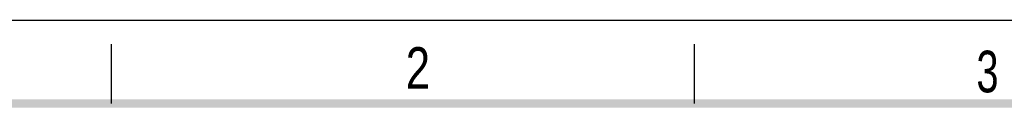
# Model space of a CAD drawing. Header units: millimetres. Extents: x 0 to 210, y 0 to 297.
# Tile 17 of 18: x 48 to 131, y 290 to 297. Entities that reach past the tile are written whole.
import ezdxf

# ---------------------------------------------------------------- set-up
doc = ezdxf.new("R2010")
doc.units = ezdxf.units.MM
doc.header["$LTSCALE"] = 19.36
doc.layers.get('0').update_dxf_attribs({"linetype": 'CONTINUOUS'})
doc.styles.add('TEXTSTYLE_2', font='txt', dxfattribs={"width": 0.75})

msp = doc.modelspace()

# ---------------------------------------------------------------- linework, layer by layer
at = {"color": 2, "linetype": 'CONTINUOUS'}
for p, q in [((0, 297), (210, 297)), ((56, 290), (56, 295)), ((105, 290), (105, 295))]:
    msp.add_line(p, q, dxfattribs=at)
at = {"color": 7, "linetype": 'CONTINUOUS', "const_width": 0.7}
msp.add_lwpolyline([(7, 290), (203, 290)], dxfattribs=at)

# ---------------------------------------------------------------- texts
at = {"color": 5, "linetype": 'CONTINUOUS', "style": 'TEXTSTYLE_2'}
for s, width, p in [('2', 0.785714, (80.731379, 291.239583)), ('3', 0.714286, (128.683914, 290.942865))]:
    msp.add_text(s, height=3.5, dxfattribs=dict(at, width=width)).set_placement(p)

doc.saveas('drawing.dxf')
